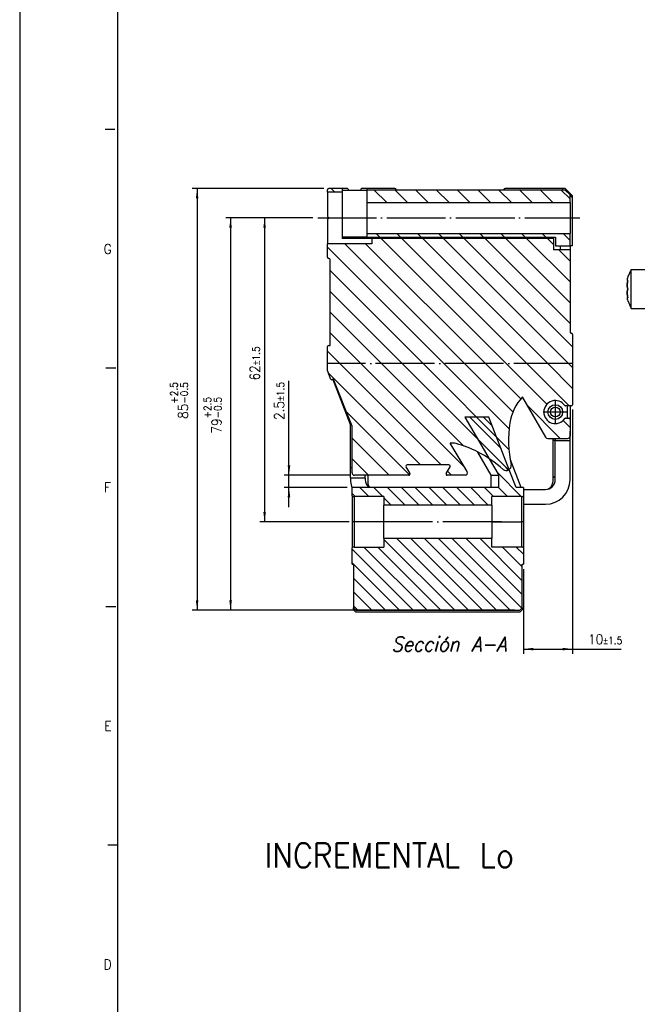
# Model space of a CAD drawing. Header units: inches. Extents: x -381 to 18445, y -418 to 176.
# Tile 2 of 37: x -381 to -255, y -252 to -51. Entities that reach past the tile are written whole.
import ezdxf

# ---------------------------------------------------------------- set-up
doc = ezdxf.new("R2010")
doc.units = ezdxf.units.IN
doc.linetypes.add('DOT_CENTER', pattern=[14, 12, -1, 0, -1])
doc.layers.add('1', color=7, linetype='Continuous')
doc.styles.add('CONVERTER_11', font='txt.shx', dxfattribs={"width": 0.9, "oblique": 15})
doc.styles.add('CONVERTER_12', font='txt.shx', dxfattribs={"width": 0.9})
doc.dimstyles.new('ME10_DIM_10', dxfattribs={"dimtxt": 2, "dimasz": 2, "dimexe": 1, "dimexo": 1, "dimgap": 1, "dimtad": 1, "dimdsep": 46, "dimtxsty": 'CONVERTER_12', "dimsah": 1, "dimcen": 0.09, "dimclrd": 2, "dimclre": 2, "dimclrt": 2, "dimadec": 0, "dimazin": 0, "dimtol": 1, "dimtp": 2.5, "dimtm": 0.5, "dimtfac": 0.75, "dimtdec": 1, "dimtix": 1, "dimtmove": 0, "dimatfit": 3, "dimfxl": 1, "dimtolj": 1, "dimtzin": 0, "dimarcsym": 0})
doc.dimstyles.new('ME10_DIM_11', dxfattribs={"dimtxt": 2, "dimasz": 2, "dimexe": 1, "dimexo": 1, "dimgap": 1, "dimtad": 1, "dimdsep": 46, "dimtxsty": 'CONVERTER_12', "dimsah": 1, "dimcen": 0.09, "dimclrd": 2, "dimclre": 2, "dimclrt": 2, "dimadec": 0, "dimazin": 0, "dimtol": 1, "dimtp": 2.5, "dimtm": 0.5, "dimtfac": 0.75, "dimtdec": 1, "dimtix": 1, "dimtmove": 0, "dimatfit": 3, "dimfxl": 1, "dimtolj": 1, "dimtzin": 0, "dimarcsym": 0})
doc.dimstyles.new('ME10_DIM_12', dxfattribs={"dimtxt": 2, "dimasz": 2, "dimexe": 1, "dimexo": 1, "dimgap": 1, "dimtad": 1, "dimdsep": 46, "dimtxsty": 'CONVERTER_12', "dimsah": 1, "dimcen": 0.09, "dimclrd": 2, "dimclre": 2, "dimclrt": 2, "dimadec": 0, "dimazin": 0, "dimtol": 1, "dimtp": 1.5, "dimtm": 1.5, "dimtfac": 0.75, "dimtdec": 1, "dimtix": 1, "dimtmove": 0, "dimatfit": 3, "dimfxl": 1, "dimtolj": 1, "dimtzin": 0, "dimarcsym": 0})
doc.dimstyles.new('ME10_DIM_13', dxfattribs={"dimtxt": 2, "dimasz": 2, "dimexe": 1, "dimexo": 1, "dimgap": 1, "dimtad": 1, "dimdsep": 46, "dimtxsty": 'CONVERTER_12', "dimsah": 1, "dimcen": 0.09, "dimclrd": 2, "dimclre": 2, "dimclrt": 2, "dimadec": 0, "dimazin": 0, "dimtol": 1, "dimtp": 1.5, "dimtm": 1.5, "dimtfac": 0.75, "dimtdec": 1, "dimtix": 1, "dimtmove": 0, "dimatfit": 3, "dimfxl": 1, "dimtolj": 1, "dimtzin": 0, "dimarcsym": 0})
doc.dimstyles.new('ME10_DIM_14', dxfattribs={"dimtxt": 2, "dimasz": 2, "dimexe": 1, "dimexo": 1, "dimgap": 1, "dimtad": 1, "dimdsep": 46, "dimtxsty": 'CONVERTER_12', "dimsah": 1, "dimcen": 0.09, "dimclrd": 2, "dimclre": 2, "dimclrt": 2, "dimadec": 0, "dimazin": 0, "dimtol": 1, "dimtp": 1.5, "dimtm": 1.5, "dimtfac": 0.75, "dimtdec": 1, "dimtix": 1, "dimtmove": 0, "dimatfit": 3, "dimfxl": 1, "dimtolj": 1, "dimtzin": 0, "dimarcsym": 0})
pattern_1 = [(-45, (0, 0), (2.12132, 2.12132), [])]
pattern_2 = [(-45, (0, 0), (1.414214, 1.414214), [])]

# ---------------------------------------------------------------- blocks, each defined once
blk = doc.blocks.new('Modulo_izq__L-KT___1', base_point=(-318.25, -149.93))
at = {"linetype": 'Continuous'}
h = blk.add_hatch(dxfattribs=at)
h.set_pattern_fill('_USER', color=254, scale=3, angle=-45, pattern_type=0)
h.set_pattern_definition(pattern_1)
edge = h.paths.add_edge_path()
edge.add_line((-318.25, -86.28), (-318.25, -85.78))
edge.add_arc((-318, -85.78), 0.25, 90, 180, ccw=False)
edge.add_line((-318, -85.53), (-315.25, -85.53))
edge.add_line((-315.25, -85.53), (-315.25, -86.28))
edge.add_line((-315.25, -86.28), (-318.25, -86.28))
h = blk.add_hatch(dxfattribs=at)
h.set_pattern_fill('_USER', color=254, scale=3, angle=-45, pattern_type=0)
h.set_pattern_definition(pattern_1)
h.paths.add_polyline_path([(-268.75, -86.83), (-269.75, -85.83), (-310.25, -85.83), (-310.25, -88.38), (-268.75, -88.38)])
h = blk.add_hatch(dxfattribs=at)
h.set_pattern_fill('_USER', color=254, scale=3, angle=-45, pattern_type=0)
h.set_pattern_definition(pattern_1)
edge = h.paths.add_edge_path()
edge.add_line((-309.25, -96.78), (-318.25, -96.78))
edge.add_line((-318.25, -96.78), (-318.25, -99.53))
edge.add_arc((-318, -99.53), 0.25, 180, 270)
edge.add_arc((-318, -100.03), 0.25, 0, 90, ccw=False)
edge.add_line((-317.75, -100.03), (-317.75, -117.53))
edge.add_line((-317.75, -117.53), (-318, -117.53))
edge.add_arc((-318, -117.78), 0.25, 90, 180)
edge.add_line((-318.25, -117.78), (-318.25, -121.24))
edge.add_line((-318.25, -121.24), (-268.25, -121.24))
edge.add_line((-268.25, -121.24), (-268.25, -115.28))
edge.add_arc((-268.5, -115.28), 0.25, 0, 90)
edge.add_arc((-268.5, -114.77), 0.252, 180.4042, 270.407, ccw=False)
edge.add_line((-268.76, -114.78), (-268.75, -98.03))
edge.add_line((-268.75, -98.03), (-272.15, -98.03))
edge.add_line((-272.15, -98.03), (-272.15, -95.73))
edge.add_line((-272.15, -95.73), (-309.25, -95.73))
edge.add_line((-309.25, -95.73), (-309.25, -96.78))
h = blk.add_hatch(dxfattribs=at)
h.set_pattern_fill('_USER', color=254, scale=3, angle=-45, pattern_type=0)
h.set_pattern_definition(pattern_1)
h.paths.add_polyline_path([(-271.75, -97.23), (-268.75, -97.23), (-268.75, -94.68), (-310.25, -94.68), (-310.25, -95.43), (-271.75, -95.43)])
h = blk.add_hatch(dxfattribs=at)
h.set_pattern_fill('_USER', color=254, scale=3, angle=-45, pattern_type=0)
h.set_pattern_definition(pattern_1)
edge = h.paths.add_edge_path()
edge.add_arc((-281.76, -142.08), 1, -131.9317, 11.9317, ccw=False)
edge.add_arc((-298.46, -160.68), 24, 48.0683, 63.1625)
edge.add_arc((-298.46, -160.68), 24, 63.1625, 74.4138)
edge.add_arc((-292.82, -140.45), 3, 74.4138, 98.1189)
edge.add_line((-293.24, -137.48), (-289.76, -143.27))
edge.add_arc((-290.19, -143.53), 0.5, -90, 31.0161, ccw=False)
edge.add_line((-290.19, -144.03), (-293.82, -144.03))
edge.add_arc((-293.82, -143.78), 0.25, 150, 270, ccw=False)
edge.add_line((-294.03, -143.65), (-293.26, -142.3))
edge.add_arc((-293.47, -142.18), 0.25, 330, 450)
edge.add_line((-293.47, -141.93), (-302.03, -141.93))
edge.add_arc((-302.03, -142.18), 0.25, 90, 210)
edge.add_line((-302.25, -142.3), (-301.47, -143.65))
edge.add_arc((-301.68, -143.78), 0.25, -90, 30, ccw=False)
edge.add_line((-301.68, -144.03), (-312.75, -144.03))
edge.add_arc((-312.75, -143.53), 0.5, 180, 270, ccw=False)
edge.add_line((-313.25, -143.53), (-313.25, -134.11))
edge.add_arc((-313.5, -134.11), 0.25, 0, 21.6048)
edge.add_line((-313.27, -134.02), (-316.98, -124.65))
edge.add_arc((-317.21, -124.74), 0.25, 21.6049, 111.6885)
edge.add_arc((-317.4, -124.28), 0.25, 201.3067, 291.6885, ccw=False)
edge.add_line((-317.63, -124.37), (-318.23, -122.82))
edge.add_arc((-318, -122.73), 0.25, 180, 201.3067, ccw=False)
edge.add_line((-318.25, -122.73), (-318.25, -121.24))
edge.add_line((-318.25, -121.24), (-268.25, -121.24))
edge.add_line((-268.25, -121.24), (-268.25, -129.63))
edge.add_arc((-268.5, -129.63), 0.25, 270, 360, ccw=False)
edge.add_line((-268.5, -129.88), (-269.66, -129.88))
edge.add_arc((-269.66, -129.68), 0.2, 214.6546, 270, ccw=False)
edge.add_arc((-271.76, -131.13), 2.35, 34.6546, 325.3454)
edge.add_arc((-269.66, -132.58), 0.2, 90, 145.3454, ccw=False)
edge.add_line((-269.66, -132.38), (-269, -132.38))
edge.add_arc((-269, -132.63), 0.248, -0.4129, 89.59, ccw=False)
edge.add_line((-268.76, -132.63), (-268.76, -136.03))
edge.add_arc((-269.25, -136.03), 0.498, -89.7954, 0.2054, ccw=False)
edge.add_line((-269.25, -136.53), (-273.32, -136.53))
edge.add_arc((-273.32, -136.03), 0.5, 209.8944, 270, ccw=False)
edge.add_line((-273.75, -136.28), (-278.44, -128.13))
edge.add_arc((-278.22, -128), 0.25, 187.3484, 209.8944, ccw=False)
edge.add_arc((-271.14, -134.84), 10, 137.119, 171.5012)
edge.add_arc((-257.3, -136.91), 24, 171.5012, 191.9317)
at = {"color": 7, "linetype": 'Continuous'}
for p, q in [((-318.25, -86.28), (-318.25, -85.78)), ((-315.25, -86.28), (-318.25, -86.28)), ((-318.25, -86.28), (-318.25, -91.23)), ((-315.25, -85.53), (-318, -85.53)), ((-315.25, -85.53), (-315.25, -86.28)), ((-314.25, -85.53), (-315.25, -85.53)), ((-315.25, -85.83), (-310.25, -85.83)), ((-315.25, -86.28), (-315.25, -95.73)), ((-314.21, -85.53), (-314.25, -85.53)), ((-314.17, -85.54), (-314.21, -85.53)), ((-314.13, -85.56), (-314.17, -85.54)), ((-314.1, -85.58), (-314.13, -85.56)), ((-314.04, -85.65), (-314.1, -85.58)), ((-314.02, -85.69), (-314.04, -85.65)), ((-314.01, -85.71), (-314.02, -85.69)), ((-314, -85.74), (-314.01, -85.71)), ((-314, -85.78), (-314, -85.74)), ((-314, -85.83), (-314, -85.78)), ((-311.49, -85.7), (-311.5, -85.78)), ((-311.5, -85.83), (-311.5, -85.78)), ((-311.48, -85.68), (-311.49, -85.7)), ((-311.46, -85.64), (-311.48, -85.68)), ((-311.39, -85.57), (-311.46, -85.64)), ((-311.35, -85.55), (-311.39, -85.57)), ((-311.32, -85.54), (-311.35, -85.55)), ((-311.25, -85.53), (-311.32, -85.54)), ((-310.25, -85.53), (-311.25, -85.53)), ((-304.5, -85.53), (-310.25, -85.53)), ((-310.25, -85.53), (-310.25, -85.83)), ((-310.25, -85.83), (-310.25, -88.38)), ((-269.75, -85.83), (-310.25, -85.83)), ((-304.24, -85.83), (-304.25, -85.78)), ((-282.25, -85.78), (-282.26, -85.83)), ((-270.22, -85.53), (-282, -85.53)), ((-269.75, -85.53), (-270.22, -85.53)), ((-270.22, -85.83), (-270.22, -85.53)), ((-268.25, -87.03), (-269.75, -85.53)), ((-269.75, -85.83), (-268.75, -86.83)), ((-310.25, -88.38), (-310.25, -91.53)), ((-310.25, -88.38), (-268.75, -88.38)), ((-268.75, -88.38), (-268.75, -86.83)), ((-268.25, -87.33), (-268.75, -86.83)), ((-268.75, -88.38), (-268.75, -91.53)), ((-268.25, -87.33), (-268.25, -87.03)), ((-268.25, -97.23), (-268.25, -87.33)), ((-318.25, -91.23), (-317.95, -91.53)), ((-317.95, -91.53), (-318.25, -91.83)), ((-318.25, -91.83), (-318.25, -96.78)), ((-310.25, -91.53), (-310.25, -94.68)), ((-268.75, -91.53), (-268.75, -94.68)), ((-310.25, -95.43), (-315.25, -95.43)), ((-309.25, -95.73), (-315.25, -95.73)), ((-312.75, -95.73), (-312.75, -95.43)), ((-310.25, -94.68), (-310.25, -95.43)), ((-310.25, -94.68), (-268.75, -94.68)), ((-310.25, -95.43), (-271.75, -95.43)), ((-309.25, -95.73), (-309.25, -96.78)), ((-272.15, -95.73), (-309.25, -95.73)), ((-277.15, -95.73), (-277.15, -95.43)), ((-272.15, -95.73), (-272.15, -95.43)), ((-272.15, -95.73), (-272.15, -98.03)), ((-271.75, -95.43), (-271.75, -97.23)), ((-268.75, -97.23), (-268.75, -94.68)), ((-309.25, -96.78), (-318.25, -96.78)), ((-318.25, -99.53), (-318.25, -96.78)), ((-268.75, -98.03), (-272.15, -98.03)), ((-271.75, -97.23), (-268.75, -97.23)), ((-270.69, -98.03), (-270.69, -97.23)), ((-268.75, -98.03), (-268.76, -114.78)), ((-268.75, -97.23), (-268.75, -98.03)), ((-268.25, -97.23), (-268.75, -97.23)), ((-317.75, -117.53), (-317.76, -99.99)), ((-317.75, -117.53), (-317.75, -100.03)), ((-268.25, -115.28), (-268.25, -121.24)), ((-318.25, -121.24), (-318.25, -117.78)), ((-318, -117.53), (-317.75, -117.53)), ((-318.25, -122.73), (-318.25, -121.24)), ((-268.25, -121.24), (-268.25, -129.63)), ((-317.63, -124.37), (-318.23, -122.82)), ((-317.18, -124.49), (-313.56, -133.83)), ((-313.27, -134.02), (-316.98, -124.65)), ((-278.44, -128.13), (-273.75, -136.28)), ((-268.5, -129.88), (-269.66, -129.88)), ((-269.26, -132.38), (-269.26, -129.88)), ((-268.76, -129.88), (-268.76, -132.59)), ((-269.66, -132.38), (-269, -132.38)), ((-313.56, -142.53), (-313.56, -133.83)), ((-313.25, -143.53), (-313.25, -134.11)), ((-268.76, -132.63), (-268.76, -136.03)), ((-273.32, -136.53), (-269.25, -136.53)), ((-272.26, -136.53), (-272.26, -145.43)), ((-271.76, -136.53), (-271.76, -137.03)), ((-268.76, -135.03), (-268.73, -135.03)), ((-268.73, -137.01), (-268.73, -135.03)), ((-289.76, -143.27), (-293.24, -137.48)), ((-272.26, -136.84), (-271.76, -136.88)), ((-271.76, -144.93), (-271.76, -137.03)), ((-268.76, -137.03), (-271.76, -137.03)), ((-268.77, -137.01), (-268.76, -137.03)), ((-268.77, -137.01), (-268.73, -137.01)), ((-268.76, -144.93), (-268.76, -137.03)), ((-313.56, -144.53), (-313.56, -142.53)), ((-313.25, -142.53), (-313.56, -142.53)), ((-302.25, -142.3), (-301.47, -143.65)), ((-293.47, -141.93), (-302.03, -141.93)), ((-294.03, -143.65), (-293.26, -142.3)), ((-313.56, -144.53), (-310.56, -144.53)), ((-313.56, -144.53), (-313.56, -144.93)), ((-301.68, -144.03), (-312.75, -144.03)), ((-310.56, -144.53), (-310.56, -144.03)), ((-310.56, -144.53), (-310.56, -144.93)), ((-310.06, -144.03), (-310.06, -145.43)), ((-290.19, -144.03), (-293.82, -144.03)), ((-313.36, -146.31), (-313.25, -146.61)), ((-309.89, -146.41), (-309.74, -146.53)), ((-309.56, -146.53), (-309.62, -146.49)), ((-278.25, -146.93), (-273.76, -146.93)), ((-278.25, -149.93), (-273.76, -149.93))]:
    blk.add_line(p, q, dxfattribs=at)
at = {"color": 2, "linetype": 'DOT_CENTER'}
blk.add_line((-268.25, -121.24), (-318.25, -121.24), dxfattribs=at)
blk.add_line((-268.25, -121.24), (-318.25, -121.24), dxfattribs=at)
at = {"color": 7, "linetype": 'Continuous'}
for radius in [1.5, 1]:
    blk.add_circle((-271.76, -131.13), radius, dxfattribs=at)
for centre, radius, start, end in [((-318, -85.78), 0.25, 90, 180), ((-304.5, -85.78), 0.25, 0, 90), ((-282, -85.78), 0.25, 90, 180), ((-318, -99.53), 0.25, 180, 270), ((-318, -100.03), 0.25, 0, 90), ((-268.5, -114.77), 0.252, 180.4042, 270.407), ((-268.5, -115.28), 0.25, 0, 90), ((-318, -117.78), 0.25, 90, 180), ((-318, -122.73), 0.25, 180, 201.3067), ((-317.4, -124.28), 0.25, 201.3067, 291.6885), ((-317.21, -124.74), 0.25, 21.6049, 111.6885), ((-271.14, -134.84), 10, 137.119, 171.5012), ((-278.22, -128), 0.25, 187.3484, 209.8944), ((-271.76, -131.13), 2.35, 34.6546, 325.3454), ((-269.66, -129.68), 0.2, 214.6546, 270), ((-268.5, -129.63), 0.25, 270, 0), ((-269.66, -132.58), 0.2, 90, 145.3454), ((-269, -132.63), 0.248, 359.5871, 89.59), ((-313.5, -134.11), 0.25, 0, 21.6048), ((-257.3, -136.91), 24, 171.5012, 191.9317), ((-273.32, -136.03), 0.5, 209.8944, 270), ((-269.25, -136.03), 0.498, 270.2046, 0.2054), ((-292.82, -140.45), 3, 74.4138, 98.1189), ((-298.46, -160.68), 24, 63.1625, 74.4138), ((-298.46, -160.68), 24, 48.0683, 63.1625), ((-302.03, -142.18), 0.25, 90, 210), ((-293.47, -142.18), 0.25, 330, 90), ((-281.76, -142.08), 1, 228.0683, 11.9317), ((-312.75, -143.53), 0.5, 180, 270), ((-301.68, -143.78), 0.25, 270, 30), ((-293.82, -143.78), 0.25, 150, 270), ((-290.19, -143.53), 0.5, 270, 31.0161), ((-272.26, -143.93), 0.5, 270, 0), ((-308.56, -144.93), 5, 179.9999, 195.9999), ((-308.56, -144.93), 2, 180, 227.9999), ((-308.56, -145.43), 1.5, 180, 225), ((-273.76, -144.93), 2, 270, 0), ((-273.76, -144.93), 5, 270, 0), ((-273.76, -145.43), 1.5, 270, 0)]:
    blk.add_arc(centre, radius, start, end, dxfattribs=at)
at = {"layer": '1', "color": 2, "linetype": 'DOT_CENTER'}
for p, q in [((-320.25, -91.53), (-266.75, -91.53)), ((-320.25, -91.53), (-266.75, -91.53)), ((-271.76, -128.63), (-271.76, -133.63)), ((-269.26, -131.13), (-274.26, -131.13))]:
    blk.add_line(p, q, dxfattribs=at)
blk = doc.blocks.new('CABEZA__2', base_point=(-313.25, -171.97))
at = {"linetype": 'Continuous'}
h = blk.add_hatch(dxfattribs=at)
h.set_pattern_fill('_USER', color=254, scale=2, angle=-45, pattern_type=0)
h.set_pattern_definition(pattern_2)
edge = h.paths.add_edge_path()
edge.add_arc((-312.85, -147.77), 0.6, 228.1897, 270)
edge.add_line((-312.85, -148.37), (-306.75, -148.37))
edge.add_line((-306.75, -148.37), (-306.75, -150.12))
edge.add_line((-306.75, -150.12), (-284.75, -150.12))
edge.add_line((-284.75, -150.12), (-284.75, -148.37))
edge.add_line((-284.75, -148.37), (-278.65, -148.37))
edge.add_arc((-278.65, -147.77), 0.6, 270, 311.8103)
edge.add_line((-278.25, -148.22), (-278.25, -146.53))
edge.add_line((-278.25, -146.53), (-279.77, -146.53))
edge.add_line((-279.77, -146.53), (-281.16, -142.95))
edge.add_line((-281.16, -142.95), (-281.18, -142.89))
edge.add_line((-281.18, -142.89), (-282.54, -139.36))
edge.add_line((-282.54, -139.36), (-285.32, -132.2))
edge.add_line((-285.32, -132.2), (-290.25, -132.2))
edge.add_line((-290.25, -132.2), (-286.76, -138.11))
edge.add_line((-286.76, -138.11), (-285.25, -140.68))
edge.add_line((-285.25, -140.68), (-283.28, -144.02))
edge.add_line((-283.28, -144.02), (-283.28, -146.53))
edge.add_line((-283.28, -146.53), (-313.25, -146.53))
edge.add_line((-313.25, -146.53), (-313.25, -148.22))
h = blk.add_hatch(dxfattribs=at)
h.set_pattern_fill('_USER', color=254, scale=2, angle=-45, pattern_type=0)
h.set_pattern_definition(pattern_2)
edge = h.paths.add_edge_path()
edge.add_line((-278.5, -171.07), (-278.5, -162.17))
edge.add_line((-278.5, -162.17), (-278.25, -162.17))
edge.add_line((-278.25, -162.17), (-278.25, -158.83))
edge.add_arc((-278.65, -159.27), 0.6, 48.1897, 90)
edge.add_line((-278.65, -158.67), (-284.75, -158.67))
edge.add_line((-284.75, -158.67), (-284.75, -156.92))
edge.add_line((-284.75, -156.92), (-306.75, -156.92))
edge.add_line((-306.75, -156.92), (-306.75, -158.67))
edge.add_line((-306.75, -158.67), (-312.85, -158.67))
edge.add_arc((-312.85, -159.27), 0.6, 90, 131.8103)
edge.add_line((-313.25, -158.83), (-313.25, -162.17))
edge.add_line((-313.25, -162.17), (-313, -162.17))
edge.add_line((-313, -162.17), (-313, -171.07))
edge.add_line((-313, -171.07), (-312.5, -171.57))
edge.add_line((-312.5, -171.57), (-279, -171.57))
edge.add_line((-279, -171.57), (-278.5, -171.07))
at = {"color": 7, "linetype": 'Continuous'}
for p, q in [((-285.32, -132.2), (-290.25, -132.2)), ((-290.25, -132.2), (-286.76, -138.11)), ((-282.54, -139.36), (-285.32, -132.2)), ((-286.76, -138.11), (-285.25, -140.68)), ((-284.85, -144.02), (-287.6, -139.31)), ((-281.18, -142.89), (-282.54, -139.36)), ((-285.25, -140.68), (-283.28, -144.02)), ((-278.75, -146.53), (-280.94, -140.85)), ((-284.85, -146.53), (-284.85, -144.02)), ((-284.85, -144.02), (-283.28, -144.02)), ((-283.28, -146.53), (-283.28, -144.02)), ((-281.16, -142.95), (-281.18, -142.89)), ((-279.77, -146.53), (-281.16, -142.95)), ((-313.25, -148.22), (-313.25, -146.53)), ((-283.28, -146.53), (-313.25, -146.53)), ((-278.25, -146.53), (-279.77, -146.53)), ((-278.25, -146.53), (-278.25, -148.22)), ((-313.25, -148.22), (-313.25, -153.52)), ((-306.75, -148.37), (-312.85, -148.37)), ((-312.85, -148.37), (-312.85, -153.52)), ((-306.75, -148.37), (-306.75, -150.12)), ((-284.75, -150.12), (-284.75, -148.37)), ((-278.65, -148.37), (-284.75, -148.37)), ((-278.65, -148.37), (-278.65, -153.52)), ((-278.25, -148.22), (-278.25, -153.52)), ((-306.75, -152.17), (-306.75, -150.12)), ((-284.75, -150.12), (-306.75, -150.12)), ((-284.75, -150.12), (-284.75, -156.92)), ((-306.75, -156.92), (-306.75, -152.17)), ((-313.25, -153.52), (-313.25, -158.83)), ((-312.85, -153.52), (-313.25, -153.52)), ((-312.85, -153.52), (-312.85, -158.67)), ((-306.75, -153.52), (-312.85, -153.52)), ((-284.75, -153.52), (-278.65, -153.52)), ((-278.25, -153.52), (-278.65, -153.52)), ((-278.65, -153.52), (-278.65, -158.67)), ((-278.25, -153.52), (-278.25, -158.83)), ((-312.85, -158.67), (-306.75, -158.67)), ((-306.75, -156.92), (-306.75, -158.67)), ((-284.75, -156.92), (-306.75, -156.92)), ((-284.75, -158.67), (-284.75, -156.92)), ((-278.65, -158.67), (-284.75, -158.67)), ((-313.25, -162.17), (-313.25, -158.83)), ((-278.25, -158.83), (-278.25, -162.17)), ((-313.25, -162.17), (-313, -162.17)), ((-313, -162.17), (-313, -171.07)), ((-278.5, -162.17), (-278.25, -162.17)), ((-278.5, -171.07), (-278.5, -162.17)), ((-313, -171.47), (-313, -171.07)), ((-312.5, -171.57), (-313, -171.07)), ((-312.5, -171.97), (-313, -171.47)), ((-312.5, -171.57), (-279, -171.57)), ((-279, -171.97), (-312.5, -171.97)), ((-278.5, -171.07), (-279, -171.57)), ((-279, -171.97), (-278.5, -171.47)), ((-278.5, -171.07), (-278.5, -171.47))]:
    blk.add_line(p, q, dxfattribs=at)
for centre, start, end in [((-312.85, -147.77), 228.1897, 270), ((-278.65, -147.77), 270, 311.8103), ((-312.85, -159.27), 90, 131.8103), ((-278.65, -159.27), 48.1897, 90)]:
    blk.add_arc(centre, 0.6, start, end, dxfattribs=at)
at = {"layer": '1', "color": 2, "linetype": 'DOT_CENTER'}
blk.add_line((-282.75, -153.52), (-308.75, -153.52), dxfattribs=at)
blk = doc.blocks.new('L-174__3', base_point=(-318.25, -171.97))
for name, p in [('Modulo_izq__L-KT___1', (-318.25, -149.93)), ('CABEZA__2', (-313.25, -171.97))]:
    blk.add_blockref(name, p)
blk = doc.blocks.new('*D96')
at = {"layer": '1', "color": 2, "linetype": 'Continuous'}
for p, q in [((-319, -85.53), (-345.9, -85.53)), ((-344.9, -85.53), (-344.9, -171.57)), ((-313.5, -171.57), (-345.9, -171.57))]:
    blk.add_line(p, q, dxfattribs=at)
at = {"layer": '1', "color": 2}
for points in [[(-344.64, -87.53), (-345.16, -87.53), (-344.9, -85.53)], [(-345.16, -169.57), (-344.64, -169.57), (-344.9, -171.57)]]:
    blk.add_solid(points, dxfattribs=at)
at = {"layer": '1', "color": 2, "insert": (-346.77, -132.52), "char_height": 2, "attachment_point": 7, "rotation": 90, "line_spacing_factor": 0.60024, "style": 'CONVERTER_12'}
blk.add_mtext('\\C2;85\\C2;\\H1.5;\\S+2.5^ -0.5;', dxfattribs=at)
blk = doc.blocks.new('*D97')
at = {"layer": '1', "color": 2, "linetype": 'Continuous'}
for p, q in [((-321.25, -91.53), (-339.07, -91.53)), ((-338.07, -91.53), (-338.07, -171.57)), ((-280, -171.57), (-339.07, -171.57))]:
    blk.add_line(p, q, dxfattribs=at)
at = {"layer": '1', "color": 2}
for points in [[(-337.8, -93.53), (-338.33, -93.53), (-338.07, -91.53)], [(-338.33, -169.57), (-337.8, -169.57), (-338.07, -171.57)]]:
    blk.add_solid(points, dxfattribs=at)
at = {"layer": '1', "color": 2, "insert": (-339.94, -135.52), "char_height": 2, "attachment_point": 7, "rotation": 90, "line_spacing_factor": 0.60024, "style": 'CONVERTER_12'}
blk.add_mtext('\\C2;79\\C2;\\H1.5;\\S+2.5^ -0.5;', dxfattribs=at)
blk = doc.blocks.new('*D98')
at = {"layer": '1', "color": 2, "linetype": 'Continuous'}
for p, q in [((-321.25, -91.53), (-332.12, -91.53)), ((-331.12, -91.53), (-331.12, -153.52)), ((-313.85, -153.52), (-332.12, -153.52))]:
    blk.add_line(p, q, dxfattribs=at)
at = {"layer": '1', "color": 2}
for points in [[(-330.86, -93.53), (-331.38, -93.53), (-331.12, -91.53)], [(-331.38, -151.52), (-330.86, -151.52), (-331.12, -153.52)]]:
    blk.add_solid(points, dxfattribs=at)
at = {"layer": '1', "color": 2, "insert": (-332.12, -124.69), "char_height": 2, "attachment_point": 7, "rotation": 90, "line_spacing_factor": 0.60024, "style": 'CONVERTER_12'}
blk.add_mtext('\\C2;62\\C2;\\H1.5;{\\Fgdt;`}1.5', dxfattribs=at)
blk = doc.blocks.new('*D99')
at = {"layer": '1', "color": 2, "linetype": 'Continuous'}
for p, q in [((-326.14, -144.03), (-326.14, -124.76)), ((-313.75, -144.03), (-327.14, -144.03)), ((-326.14, -146.53), (-326.14, -144.03)), ((-314.25, -146.53), (-327.14, -146.53)), ((-326.14, -150.53), (-326.14, -146.53))]:
    blk.add_line(p, q, dxfattribs=at)
at = {"layer": '1', "color": 2}
for points in [[(-326.41, -142.03), (-325.88, -142.03), (-326.14, -144.03)], [(-325.88, -148.53), (-326.41, -148.53), (-326.14, -146.53)]]:
    blk.add_solid(points, dxfattribs=at)
at = {"layer": '1', "color": 2, "insert": (-327.14, -132.75), "char_height": 2, "attachment_point": 7, "rotation": 90, "line_spacing_factor": 0.60024, "style": 'CONVERTER_12'}
blk.add_mtext('\\C2;2.5\\C2;\\H1.5;{\\Fgdt;`}1.5', dxfattribs=at)
blk = doc.blocks.new('*D100')
at = {"layer": '1', "color": 2, "linetype": 'Continuous'}
for p, q in [((-268.25, -130.63), (-268.25, -180.5)), ((-278.25, -163.17), (-278.25, -180.5)), ((-278.25, -179.5), (-268.25, -179.5)), ((-268.25, -179.5), (-258.33, -179.5))]:
    blk.add_line(p, q, dxfattribs=at)
at = {"layer": '1', "color": 2}
for points in [[(-276.25, -179.24), (-276.25, -179.76), (-278.25, -179.5)], [(-270.25, -179.76), (-270.25, -179.24), (-268.25, -179.5)]]:
    blk.add_solid(points, dxfattribs=at)
at = {"layer": '1', "color": 2, "insert": (-265.06, -178.5), "char_height": 2, "attachment_point": 7, "rotation": 0.0001, "line_spacing_factor": 0.60024, "style": 'CONVERTER_12'}
blk.add_mtext('\\C2;10\\C2;\\H1.5;{\\Fgdt;`}1.5', dxfattribs=at)
blk = doc.blocks.new('Modulo_izq__L-KT___9', base_point=(-257.09, -149.93))
at = {"color": 7, "linetype": 'Continuous'}
for p, q in [((-256.85, -103.33), (-256.26, -102.09)), ((-256.26, -102.03), (-253.44, -102.03)), ((-256.26, -109.97), (-256.26, -102.03)), ((-257.08, -104.09), (-257.09, -104.21)), ((-257.09, -104.21), (-257.04, -104.33)), ((-257.06, -103.96), (-257.08, -104.09)), ((-257.04, -103.89), (-257.06, -103.96)), ((-257.04, -103.89), (-257.03, -103.84)), ((-257.03, -103.84), (-257.04, -103.89)), ((-256.95, -104.33), (-257.04, -104.33)), ((-257.04, -104.33), (-257.03, -104.33)), ((-256.94, -103.53), (-257.03, -103.84)), ((-257.03, -104.33), (-256.94, -104.26)), ((-256.94, -104.26), (-257.02, -104.59)), ((-257.02, -104.59), (-256.95, -104.33)), ((-256.94, -103.53), (-256.85, -103.33)), ((-257.08, -105.03), (-257.09, -105.28)), ((-257.09, -105.28), (-257.08, -105.03)), ((-257.09, -105.28), (-257.09, -105.36)), ((-257.09, -105.36), (-257.09, -105.28)), ((-257.09, -105.36), (-257.08, -105.51)), ((-257.08, -105.51), (-257.09, -105.36)), ((-257.04, -104.7), (-257.08, -105.03)), ((-257.08, -105.03), (-257.04, -104.7)), ((-257.08, -105.51), (-257.04, -105.76)), ((-257.04, -105.76), (-257.08, -105.51)), ((-257.04, -106.29), (-257.08, -106.55)), ((-257.08, -106.55), (-257.04, -106.29)), ((-257.03, -104.64), (-257.04, -104.7)), ((-257.04, -104.7), (-257.03, -104.64)), ((-257.04, -105.76), (-257.03, -105.81)), ((-257.03, -105.81), (-257.04, -105.76)), ((-257.03, -106.25), (-257.04, -106.29)), ((-257.04, -106.29), (-257.03, -106.25)), ((-257.02, -104.59), (-257.03, -104.64)), ((-257.03, -104.64), (-257.02, -104.59)), ((-257.03, -105.81), (-256.94, -106.03)), ((-256.94, -106.03), (-257.03, -105.81)), ((-256.94, -106.03), (-257.03, -106.25)), ((-257.03, -106.25), (-256.94, -106.03)), ((-257.08, -106.55), (-257.09, -106.7)), ((-257.09, -106.7), (-257.08, -106.55)), ((-257.09, -106.7), (-257.09, -106.78)), ((-257.09, -106.78), (-257.09, -106.7)), ((-257.09, -106.78), (-257.08, -107.03)), ((-257.08, -107.03), (-257.09, -106.78)), ((-257.04, -107.73), (-257.09, -107.84)), ((-257.09, -107.84), (-257.08, -107.96)), ((-257.08, -107.03), (-257.04, -107.35)), ((-257.04, -107.35), (-257.08, -107.03)), ((-257.08, -107.96), (-257.06, -108.09)), ((-257.06, -108.09), (-257.04, -108.17)), ((-257.04, -107.35), (-257.03, -107.42)), ((-257.03, -107.42), (-257.04, -107.35)), ((-256.95, -107.73), (-257.04, -107.73)), ((-257.03, -107.73), (-257.04, -107.73)), ((-257.03, -108.22), (-257.04, -108.17)), ((-257.04, -108.17), (-257.03, -108.22)), ((-257.03, -107.42), (-257.02, -107.47)), ((-257.02, -107.47), (-257.03, -107.42)), ((-256.94, -107.8), (-257.03, -107.73)), ((-257.03, -108.22), (-256.94, -108.53)), ((-257.02, -107.47), (-256.94, -107.8)), ((-256.95, -107.73), (-257.02, -107.47)), ((-256.94, -108.53), (-256.85, -108.72)), ((-256.85, -108.72), (-256.26, -109.97)), ((-256.26, -109.97), (-256.26, -110.03)), ((-256.26, -110.03), (-256.26, -109.97)), ((-256.26, -110.03), (-253.44, -110.03))]:
    blk.add_line(p, q, dxfattribs=at)
blk = doc.blocks.new('L-174__14', base_point=(-257.09, -171.97))
blk.add_blockref('Modulo_izq__L-KT___9', (-257.09, -149.93))
blk = doc.blocks.new('Alzado1', base_point=(2017.536, -128))
blk.add_blockref('L-174__14', (-257.091, -171.974))
at = {"layer": '1', "color": 2, "style": 'CONVERTER_12', "width": 0.9}
blk.add_text('INCREMENTAL Lo', height=5, dxfattribs=at).set_placement((-331.106, -224.071))
blk = doc.blocks.new('Marco_a1', base_point=(38.87, -121.38))
at = {"layer": '1', "color": 2, "linetype": 'Continuous'}
for p, q in [((-381.13, 175.62), (-381.13, -418.38)), ((-361.7, -73.51), (-363.7, -73.51)), ((-361.51, -122.18), (-363.51, -122.18)), ((-361.51, -170.85), (-363.51, -170.85)), ((-361.13, -219.51), (-363.13, -219.51))]:
    blk.add_line(p, q, dxfattribs=at)
at = {"layer": '1', "color": 7, "linetype": 'Continuous'}
blk.add_line((-361.13, 170.62), (-361.13, -413.38), dxfattribs=at)
at = {"layer": '1', "color": 2, "char_height": 2, "attachment_point": 4, "line_spacing_factor": 1.20048, "style": 'CONVERTER_12'}
for s, insert in [('G', (-363.97, -97.85)), ('F', (-363.92, -146.51)), ('E', (-363.83, -195.18)), ('D', (-363.97, -243.85))]:
    blk.add_mtext(s, dxfattribs=dict(at, insert=insert))
blk = doc.blocks.new('Top', base_point=(38.87, -121.38))
blk.add_blockref('Marco_a1', (38.87, -121.38))
blk = doc.blocks.new('_dummy_frame', base_point=(-381.13, -418.38))
blk.add_blockref('Top', (38.87, -121.38))
blk = doc.blocks.new('A-A__4', base_point=(-294, -128))
blk.add_blockref('L-174__3', (-318.251, -171.974))
at = {"layer": '1', "color": 7, "insert": (-293.501, -176.974), "char_height": 3, "attachment_point": 2, "line_spacing_factor": 1.20048, "style": 'CONVERTER_11'}
blk.add_mtext('Sección A-A', dxfattribs=at)
at = {"layer": '1'}
for base, p1, p2, text, dimstyle, picture, middle in [((-344.899, -85.526), (-312.501, -171.574), (-318.001, -85.526), '85', 'ME10_DIM_10', '*D96', (-347.774, -128.55)), ((-338.067, -91.526), (-279.001, -171.574), (-320.251, -91.526), '79', 'ME10_DIM_11', '*D97', (-340.942, -131.55))]:
    dim = blk.add_linear_dim(base=base, p1=p1, p2=p2, angle=90, text=text, dimstyle=dimstyle, dxfattribs=at)
    dim.commit()
    dim.dimension.update_dxf_attribs({"geometry": picture, "text_midpoint": middle, "text_rotation": 90})
for base, p1, p2, dimstyle, picture, middle in [((-331.118, -91.526), (-312.851, -153.524), (-320.251, -91.526), 'ME10_DIM_12', '*D98', (-333.118, -121.024)), ((-326.143, -146.526), (-312.751, -144.026), (-313.251, -146.526), 'ME10_DIM_13', '*D99', (-328.143, -128.757))]:
    dim = blk.add_linear_dim(base=base, p1=p1, p2=p2, angle=90, dimstyle=dimstyle, dxfattribs=at)
    dim.commit()
    dim.dimension.update_dxf_attribs({"geometry": picture, "text_midpoint": middle, "text_rotation": 90})
dim = blk.add_linear_dim(base=(-278.251, -179.499), p1=(-268.251, -129.63), p2=(-278.251, -162.174), dimstyle='ME10_DIM_14', dxfattribs=at)
dim.commit()
dim.dimension.update_dxf_attribs({"geometry": '*D100', "text_midpoint": (-261.694, -177.499), "text_rotation": 0.00014})

msp = doc.modelspace()

# ---------------------------------------------------------------- block references
for name, p in [('Alzado1', (2017.54, -128)), ('A-A__4', (-294, -128))]:
    msp.add_blockref(name, p)
at = {"layer": '1'}
msp.add_blockref('_dummy_frame', (-381.13, -418.38), dxfattribs=at)

doc.saveas('drawing.dxf')
